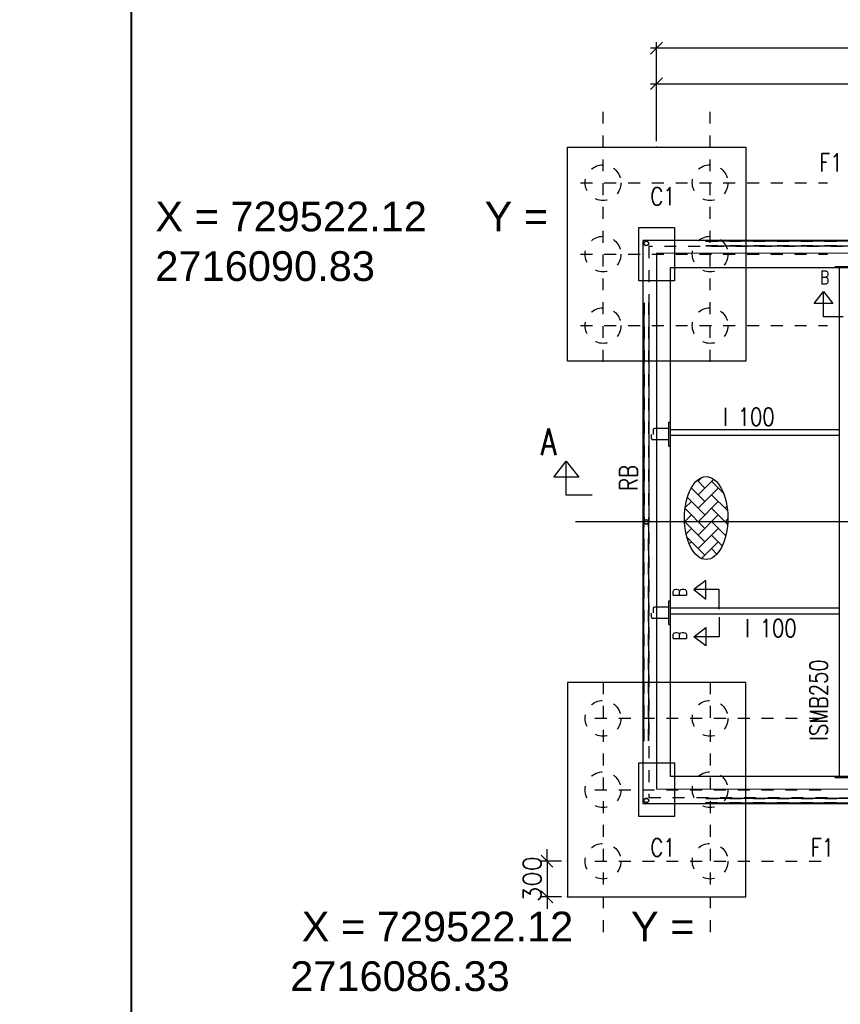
# Model space of a CAD drawing. Header units: inches. Extents: x 727810 to 1461440, y 2714588 to 5435005.
# Tile 144 of 233: x 729516.77 to 729523.67, y 2716084.52 to 2716092.79. Entities that reach past the tile are written whole.
import ezdxf

# ---------------------------------------------------------------- set-up
doc = ezdxf.new("R2010")
doc.units = ezdxf.units.IN
doc.header["$MEASUREMENT"] = 0
doc.linetypes.add('DIVIDEX2', pattern=[2.5, 1, -0.5, 0, -0.5, 0, -0.5])
doc.linetypes.add('HIDDEN', pattern=[0.375, 0.25, -0.125])
doc.layers.add('AM_5', color=3, linetype='Continuous', lineweight=15)
doc.layers.add('AM_8', color=1, linetype='Continuous', lineweight=15)
for name, color, linetype in [('DETAILS', 7, 'Continuous'), ('Inverter Room', 7, 'Continuous'), ('SCB', 7, 'Continuous')]:
    doc.layers.add(name, color=color, linetype=linetype)
doc.styles.add('RANJAN', font='romans.shx', dxfattribs={"width": 0.75})
doc.styles.add('ROMANS', font='ROMANS.shx', dxfattribs={"height": 10})
doc.styles.get("Standard").update_dxf_attribs({"font": 'arial.ttf'})
doc.dimstyles.new('ROMANS$0', dxfattribs={"dimscale": 100, "dimtxt": 100, "dimasz": 1, "dimexe": 0.5, "dimexo": 0.5, "dimgap": 0.5, "dimtad": 1, "dimdec": 0, "dimrnd": 5, "dimdsep": 46, "dimtxsty": 'ROMANS', "dimblk": 'OBLIQUE', "dimcen": 1, "dimdle": 0.5, "dimclrd": 6, "dimclre": 6, "dimclrt": 3, "dimadec": 0, "dimazin": 0, "dimtfac": 1, "dimtdec": 0, "dimtix": 1, "dimtmove": 0, "dimatfit": 3, "dimldrblk": 'OBLIQUE', "dimfxl": 1, "dimtolj": 1, "dimtzin": 0, "dimarcsym": 0})
doc.dimstyles.new('ROMANS$7', dxfattribs={"dimscale": 100, "dimtxt": 2.5, "dimasz": 2, "dimexe": 20, "dimexo": 20, "dimgap": 0.5, "dimtad": 1, "dimdec": 0, "dimrnd": 5, "dimzin": 0, "dimdsep": 46, "dimtxsty": 'ROMANS', "dimcen": 0.09, "dimdle": 20, "dimclrd": 256, "dimclre": 256, "dimclrt": 3, "dimadec": 0, "dimazin": 0, "dimtfac": 20, "dimtdec": 0, "dimtix": 1, "dimtmove": 2, "dimatfit": 3, "dimfxl": 1, "dimtolj": 1, "dimtzin": 0, "dimarcsym": 0})

# ---------------------------------------------------------------- blocks, each defined once
blk = doc.blocks.new('_Oblique')
at = {"color": 0, "linetype": 'ByBlock', "lineweight": -2}
blk.add_line((-0.5, -0.5), (0.5, 0.5), dxfattribs=at)
blk = doc.blocks.new('*D66')
at = {"layer": 'Inverter Room', "color": 6, "lineweight": -2, "ltscale": 0.5, "transparency": 16777216}
for p, q in [((2052740.9, -2324181.5), (2052740.9, -2324081.5)), ((2052861.7, -2324181.5), (2052690.9, -2324181.5)), ((2052740.9, -2324181.5), (2052740.9, -2324481.5)), ((2052861.7, -2324481.5), (2052690.9, -2324481.5)), ((2052740.9, -2324481.5), (2052740.9, -2324581.5))]:
    blk.add_line(p, q, dxfattribs=at)
at = {"layer": 'Inverter Room', "color": 0, "ltscale": 0.5, "transparency": 16777216}
for p in [(2052911.7, -2324181.5), (2052740.9, -2324481.5), (2052911.7, -2324481.5)]:
    blk.add_point(p, dxfattribs=at)
at = {"layer": 'Inverter Room', "color": 6, "lineweight": -2, "ltscale": 0.5, "transparency": 16777216, "xscale": 100, "yscale": 100, "zscale": 100}
for p, rotation in [((2052740.9, -2324181.5), 270), ((2052740.9, -2324481.5), 90)]:
    blk.add_blockref('_Oblique', p, dxfattribs=dict(at, rotation=rotation))
at = {"layer": 'Inverter Room', "color": 3, "ltscale": 0.5, "transparency": 16777216, "insert": (2052615.9, -2324331.5), "char_height": 150, "attachment_point": 5, "rotation": 90, "style": 'ROMANS'}
blk.add_mtext('\\A1;300', dxfattribs=at)
blk = doc.blocks.new('*D67')
at = {"layer": 'Inverter Room', "color": 6, "lineweight": -2, "ltscale": 0.5, "transparency": 16777216}
for p, q in [((2053661.7, -2318131.5), (2053661.7, -2317300.2)), ((2062161.7, -2318131.5), (2062161.7, -2317300.2)), ((2062211.7, -2317350.2), (2053611.7, -2317350.2))]:
    blk.add_line(p, q, dxfattribs=at)
at = {"layer": 'Inverter Room', "color": 0, "ltscale": 0.5, "transparency": 16777216}
for p in [(2053661.7, -2317350.2), (2053661.7, -2318181.5), (2062161.7, -2318181.5)]:
    blk.add_point(p, dxfattribs=at)
at = {"layer": 'Inverter Room', "color": 6, "lineweight": -2, "ltscale": 0.5, "transparency": 16777216, "xscale": 100, "yscale": 100, "zscale": 100, "rotation": 180}
blk.add_blockref('_Oblique', (2053661.7, -2317350.2), dxfattribs=at)
at = {"layer": 'Inverter Room', "color": 6, "lineweight": -2, "ltscale": 0.5, "transparency": 16777216, "xscale": 100, "yscale": 100, "zscale": 100}
blk.add_blockref('_Oblique', (2062161.7, -2317350.2), dxfattribs=at)
at = {"layer": 'Inverter Room', "color": 3, "ltscale": 0.5, "transparency": 16777216, "insert": (2057911.7, -2317225.2), "char_height": 150, "attachment_point": 5, "style": 'ROMANS'}
blk.add_mtext('\\A1;8500', dxfattribs=at)
blk = doc.blocks.new('*D69')
at = {"layer": 'AM_5', "color": 6, "lineweight": -2, "transparency": 16777216}
for p, q in [((2053661.7, -2318131.5), (2053661.7, -2317599.7)), ((2057911.7, -2318131.5), (2057911.7, -2317599.7)), ((2053611.7, -2317649.7), (2057961.7, -2317649.7))]:
    blk.add_line(p, q, dxfattribs=at)
at = {"layer": 'Inverter Room', "color": 0, "transparency": 16777216}
for p in [(2057911.7, -2317649.7), (2053661.7, -2318181.5), (2057911.7, -2318181.5)]:
    blk.add_point(p, dxfattribs=at)
at = {"layer": 'AM_5', "color": 6, "lineweight": -2, "transparency": 16777216, "xscale": 100, "yscale": 100, "zscale": 100, "rotation": 180}
blk.add_blockref('_Oblique', (2053661.7, -2317649.7), dxfattribs=at)
at = {"layer": 'AM_5', "color": 6, "lineweight": -2, "transparency": 16777216, "xscale": 100, "yscale": 100, "zscale": 100}
blk.add_blockref('_Oblique', (2057911.7, -2317649.7), dxfattribs=at)
at = {"layer": 'AM_5', "color": 3, "transparency": 16777216, "insert": (2055786.7, -2317524.7), "char_height": 150, "attachment_point": 5, "style": 'ROMANS', "bg_fill": 3, "box_fill_scale": 1.25, "bg_fill_color": 256, "bg_fill_true_color": 13158600, "bg_fill_transparency": 0}
blk.add_mtext('\\A1;4250', dxfattribs=at)
blk = doc.blocks.new('dshshh')
at = {"layer": 'AM_8', "ltscale": 0.5}
h = blk.add_hatch(dxfattribs=at)
h.set_pattern_fill('AR-HBONE', color=256, scale=20, style=0)
h.set_pattern_definition([(45, (79715.245, 41647.834), (9e-15, 113.137085), [240, -80]), (135, (79771.81, 41704.4), (9e-15, 113.137085), [240, -80])])
edge = h.paths.add_edge_path()
edge.add_ellipse((2054078.4, -2321298.8), major_axis=(0, 348.6), ratio=0.521978, start_angle=191.45916, end_angle=459.29111)
edge.add_ellipse((2054078.4, -2321298.8), major_axis=(0, 348.6), ratio=0.521978, start_angle=99.29111, end_angle=191.45916)
at = {"layer": 'DETAILS', "linetype": 'DIVIDEX2', "ltscale": 0.5}
for p, q in [((2053211.7, -2319985.4), (2053211.7, -2317883.4)), ((2054111.7, -2319985.4), (2054111.7, -2317883.4)), ((2053022.3, -2318481.5), (2055098.3, -2318481.5)), ((2053022.3, -2319081.5), (2055098.3, -2319081.5)), ((2053022.3, -2319681.5), (2055098.3, -2319681.5)), ((2053211.7, -2322677.6), (2053211.7, -2324863.9)), ((2054111.7, -2322677.6), (2054111.7, -2324863.9)), ((2053143.9, -2322981.5), (2055098.3, -2322981.5)), ((2053143.9, -2323581.5), (2055098.3, -2323581.5)), ((2053143.9, -2324181.5), (2055098.3, -2324181.5))]:
    blk.add_line(p, q, dxfattribs=at)
at = {"layer": 'DETAILS', "ltscale": 0.5}
for p, q in [((2054075.3, -2318971.1), (2055575.3, -2318971.1)), ((2054075.3, -2319011.1), (2055575.3, -2319011.1)), ((2053555.3, -2319491.1), (2053555.3, -2321331.5)), ((2053595.3, -2319491.1), (2053595.3, -2321331.5)), ((2053776.7, -2320494.4), (2053776.7, -2320694.4)), ((2053555.3, -2323171.9), (2053555.3, -2321331.5)), ((2053595.3, -2323171.9), (2053595.3, -2321331.5)), ((2053776.7, -2321994.4), (2053776.7, -2322194.4)), ((2054075.3, -2323651.9), (2055575.3, -2323651.9)), ((2054075.3, -2323691.9), (2055575.3, -2323691.9))]:
    blk.add_line(p, q, dxfattribs=at)
for centre in [(2053575.3, -2318991.1), (2053575.3, -2321331.5), (2053575.3, -2323671.9)]:
    blk.add_circle(centre, 20, dxfattribs=at)
blk.add_ellipse((2054078.4, -2321298.8), major_axis=(0, 348.6), ratio=0.521978, dxfattribs=at)
at = {"layer": 'Inverter Room', "color": 8, "linetype": 'HIDDEN', "ltscale": 2}
for p, q in [((2054073.6, -2318973.2), (2055576.9, -2318973.2)), ((2054075.3, -2319009.1), (2055575.3, -2319009.1)), ((2053557.4, -2319489.5), (2053557.4, -2321322.6)), ((2053593.3, -2319491.1), (2053593.3, -2321322.8)), ((2053557.4, -2323173.6), (2053557.4, -2321340.4)), ((2053593.3, -2323171.9), (2053593.3, -2321340.2)), ((2054075.3, -2323653.9), (2055575.3, -2323653.9)), ((2054073.6, -2323689.8), (2055576.9, -2323689.8))]:
    blk.add_line(p, q, dxfattribs=at)
at = {"layer": 'Inverter Room', "color": 4, "ltscale": 0.5}
for p, q in [((2055161.7, -2319184.5), (2055161.7, -2319196.5)), ((2055199.2, -2323466.5), (2055199.2, -2319196.5)), ((2053764.7, -2320494.4), (2053776.7, -2320494.4)), ((2055191.2, -2320556.5), (2053777.2, -2320556.5)), ((2055191.2, -2320606.5), (2053777.2, -2320606.5)), ((2053764.7, -2320694.4), (2053776.7, -2320694.4)), ((2053764.7, -2321994.4), (2053776.7, -2321994.4)), ((2055191.2, -2322056.5), (2053777.2, -2322056.5)), ((2055191.2, -2322106.5), (2053777.2, -2322106.5)), ((2053764.7, -2322194.4), (2053776.7, -2322194.4)), ((2055161.7, -2323478.5), (2055161.7, -2323466.5))]:
    blk.add_line(p, q, dxfattribs=at)
at = {"layer": 'Inverter Room', "color": 2}
for p, q in [((2053618.4, -2320630.9), (2053618.4, -2320597)), ((2053633.5, -2320557.9), (2053633.5, -2320596.5)), ((2053761.7, -2320546.7), (2053644.7, -2320546.7)), ((2053764.7, -2320639.1), (2053764.7, -2320549.7)), ((2053761.7, -2320642.1), (2053629.7, -2320642.1)), ((2053618.4, -2322130.9), (2053618.4, -2322097)), ((2053633.5, -2322057.9), (2053633.5, -2322096.5)), ((2053761.7, -2322046.7), (2053644.7, -2322046.7)), ((2053764.7, -2322139.1), (2053764.7, -2322049.7)), ((2053761.7, -2322142.1), (2053629.7, -2322142.1))]:
    blk.add_line(p, q, dxfattribs=at)
at = {"layer": 'Inverter Room', "ltscale": 2}
for p, q in [((2063030.8, -2321331.5), (2052980.6, -2321331.5)), ((2055191.2, -2321331.5), (2053390.2, -2321331.5))]:
    blk.add_line(p, q, dxfattribs=at)
at = {"layer": 'Inverter Room', "color": 4, "ltscale": 0.5}
for points in [[(2054411.7, -2319981.5), (2052911.7, -2319981.5), (2052911.7, -2318181.5), (2054411.7, -2318181.5)], [(2053546.7, -2323696.5), (2062276.7, -2323696.5), (2062276.7, -2318966.5), (2053546.7, -2318966.5)], [(2053776.7, -2323466.5), (2062046.7, -2323466.5), (2062046.7, -2319196.5), (2053776.7, -2319196.5)], [(2054411.7, -2322681.5), (2052911.7, -2322681.5), (2052911.7, -2324481.5), (2054411.7, -2324481.5)]]:
    blk.add_lwpolyline(points, close=True, dxfattribs=at)
at = {"layer": 'Inverter Room', "ltscale": 3}
for points in [[(2053811.7, -2319306.5), (2053511.7, -2319306.5), (2053511.7, -2318856.5), (2053811.7, -2318856.5)], [(2053811.7, -2323806.5), (2053511.7, -2323806.5), (2053511.7, -2323356.5), (2053811.7, -2323356.5)]]:
    blk.add_lwpolyline(points, close=True, dxfattribs=at)
at = {"layer": 'Inverter Room', "color": 8, "linetype": 'HIDDEN', "ltscale": 2}
blk.add_lwpolyline([(2053596.7, -2323646.5), (2062226.7, -2323655.2), (2062226.7, -2319025.2), (2053596.7, -2319016.5)], close=True, dxfattribs=at)
at = {"layer": 'Inverter Room', "ltscale": 2}
blk.add_lwpolyline([(2053661.8, -2323573.8), (2062161.7, -2323581.5), (2062161.7, -2319081.5), (2053661.8, -2319073.8)], close=True, dxfattribs=at)
at = {"layer": 'Inverter Room', "color": 4, "ltscale": 0.5}
for points in [[(2055161.7, -2319184.5), (2055361.7, -2319184.5)], [(2053764.7, -2320694.4), (2053764.7, -2320494.4)], [(2053764.7, -2322194.4), (2053764.7, -2321994.4)], [(2055161.7, -2323478.5), (2055361.7, -2323478.5)]]:
    blk.add_lwpolyline(points, dxfattribs=at)
at = {"layer": 'Inverter Room', "color": 4, "linetype": 'Continuous'}
for points in [[(2055228.5, -2319609.7), (2055063.4, -2319609.7), (2055063.4, -2319395.7), (2055142.6, -2319496), (2054986.8, -2319496), (2055063.4, -2319395.7)], [(2053121.6, -2321107.4), (2052901.6, -2321107.4), (2052901.6, -2320822.1), (2053007.2, -2320955.9), (2052799.4, -2320955.9), (2052901.6, -2320822.1)], [(2054187.9, -2322065.6), (2054187.9, -2321900.5), (2053973.9, -2321900.5), (2054074.3, -2321979.7), (2054074.3, -2321823.9), (2053973.9, -2321900.5)], [(2054187.9, -2322132.1), (2054187.9, -2322297.1), (2053973.9, -2322297.1), (2054074.3, -2322218), (2054074.3, -2322373.8), (2053973.9, -2322297.1)]]:
    blk.add_lwpolyline(points, dxfattribs=at)
at = {"layer": 'Inverter Room', "color": 8, "linetype": 'HIDDEN', "ltscale": 2}
for centre, radius in [((2053211.7, -2318481.5), 150), ((2054111.7, -2318481.5), 150), ((2053211.7, -2319081.5), 150), ((2054111.7, -2319081.5), 150), ((2053575.3, -2318991.1), 18), ((2053211.7, -2319681.5), 150), ((2054111.7, -2319681.5), 150), ((2053575.3, -2321331.5), 18), ((2053211.7, -2322981.5), 150), ((2054111.7, -2322981.5), 150), ((2053211.7, -2323581.5), 150), ((2054111.7, -2323581.5), 150), ((2053575.3, -2323671.9), 18), ((2053211.7, -2324181.5), 150), ((2054111.7, -2324181.5), 150)]:
    blk.add_circle(centre, radius, dxfattribs=at)
at = {"layer": 'Inverter Room', "color": 2}
for centre, radius, start, end in [((2053644.7, -2320557.9), 11.2, 90, 180), ((2053761.7, -2320549.7), 3, 0, 90), ((2053629.7, -2320630.9), 11.2, 180, 270), ((2053761.7, -2320639.1), 3, 270, 0), ((2053644.7, -2322057.9), 11.2, 90, 180), ((2053761.7, -2322049.7), 3, 0, 90), ((2053629.7, -2322130.9), 11.2, 180, 270), ((2053761.7, -2322139.1), 3, 270, 0)]:
    blk.add_arc(centre, radius, start, end, dxfattribs=at)
at = {"layer": 'DETAILS', "color": 3, "style": 'ROMANS', "width": 0.8}
for p in [(2054221, -2320524), (2054405.7, -2322299)]:
    blk.add_text('I 100', height=150, dxfattribs=at).set_placement(p)
for s, p in [('RB', (2053500.8, -2321069.8)), ('ISMB250', (2055098.8, -2323170.7))]:
    blk.add_text(s, height=150, rotation=90, dxfattribs=at).set_placement(p)
at = {"layer": 'Inverter Room', "color": 3, "linetype": 'Continuous', "style": 'ROMANS', "width": 0.8}
for s, p in [('F1', (2055028.6, -2318386.2)), ('C1', (2053609.2, -2318671.2)), ('C1', (2053609.2, -2324141.8)), ('F1', (2054956.3, -2324141.8))]:
    blk.add_text(s, height=150, dxfattribs=at).set_placement(p)
at = {"layer": 'Inverter Room', "color": 2, "linetype": 'Continuous', "ltscale": 0.6, "style": 'RANJAN', "width": 0.75}
for s, height, p in [('B', 112.5, (2055036.2, -2319335)), ('A', 225, (2052688.3, -2320770.1))]:
    blk.add_text(s, height=height, dxfattribs=at).set_placement(p)
for p in [(2053913.3, -2321961.7), (2053913.3, -2322324.4)]:
    blk.add_text('B', height=112.5, rotation=90, dxfattribs=at).set_placement(p)
at = {"layer": 'Inverter Room', "ltscale": 0.5}
dim = blk.add_linear_dim(base=(2053661.7, -2317350.2), p1=(2062161.7, -2318181.5), p2=(2053661.7, -2318181.5), dimstyle='ROMANS$0', override={"dimtxt": 150, "dimfxl": 0.75, "dimarcsym": 1}, dxfattribs=at)
dim.commit()
dim.dimension.update_dxf_attribs({"geometry": '*D67', "text_midpoint": (2057911.7, -2317225.2)})
dim = blk.add_linear_dim(base=(2052740.9, -2324481.5), p1=(2052911.7, -2324181.5), p2=(2052911.7, -2324481.5), angle=90, dimstyle='ROMANS$0', override={"dimtxt": 150, "dimfxl": 0.75, "dimarcsym": 1}, dxfattribs=at)
dim.commit()
dim.dimension.update_dxf_attribs({"geometry": '*D66', "text_midpoint": (2052615.9, -2324331.5)})
at = {"layer": 'AM_5'}
dim = blk.add_linear_dim(base=(2057911.7, -2317649.7), p1=(2053661.7, -2318181.5), p2=(2057911.7, -2318181.5), dimstyle='ROMANS$0', override={"dimtxt": 150, "dimtfill": 1, "dimarcsym": 1}, dxfattribs=at)
dim.commit()
dim.dimension.update_dxf_attribs({"geometry": '*D69', "text_midpoint": (2055786.7, -2317524.7)})

msp = doc.modelspace()

# ---------------------------------------------------------------- linework, layer by layer
at = {"color": 3, "lineweight": 40}
msp.add_line((729517.7115, 2716074.80918, 0.29098), (729517.7115, 2716101.80584, 0.29098), dxfattribs=at)

# ---------------------------------------------------------------- block references
at = {"layer": 'DETAILS', "xscale": 0.000999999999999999, "yscale": 0.000999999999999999, "zscale": 0.000999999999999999}
msp.add_blockref('dshshh', (727468.46169, 2718409.90427, 0.43898), dxfattribs=at)

# ---------------------------------------------------------------- texts
at = {"layer": 'SCB', "color": 3, "lineweight": 40, "insert": (729517.91133, 2716091.26402), "char_height": 0.25, "width": 3.5245495, "attachment_point": 1}
msp.add_mtext('X = 729522.12     Y = 2716090.83', dxfattribs=at)
msp.add_mtext('X = 729522.12     Y = 2716090.83', dxfattribs=at)

# ---------------------------------------------------------------- next in the draw order: texts
at = {"layer": 'SCB', "color": 3, "lineweight": 40, "insert": (729519.04427, 2716085.29852), "char_height": 0.25, "width": 3.6278391, "attachment_point": 1}
msp.add_mtext(' X = 729522.12     Y = 2716086.33 ', dxfattribs=at)
msp.add_mtext(' X = 729522.12     Y = 2716086.33 ', dxfattribs=at)

# ---------------------------------------------------------------- next in the draw order: leaders
at = {"layer": 'Inverter Room', "ltscale": 0.5}
msp.add_leader([(729539.02341, 2716090.92276, 0.43898), (729538.78269, 2716089.93977, 0.43898), (729538.21609, 2716089.94742, 0.43898)], dimstyle='ROMANS$7', override={"dimtxt": 150, "dimgap": 0.5, "dimtad": 0, "dimtfill": 1, "dimarcsym": 1}, dxfattribs=at)

doc.saveas('drawing.dxf')
